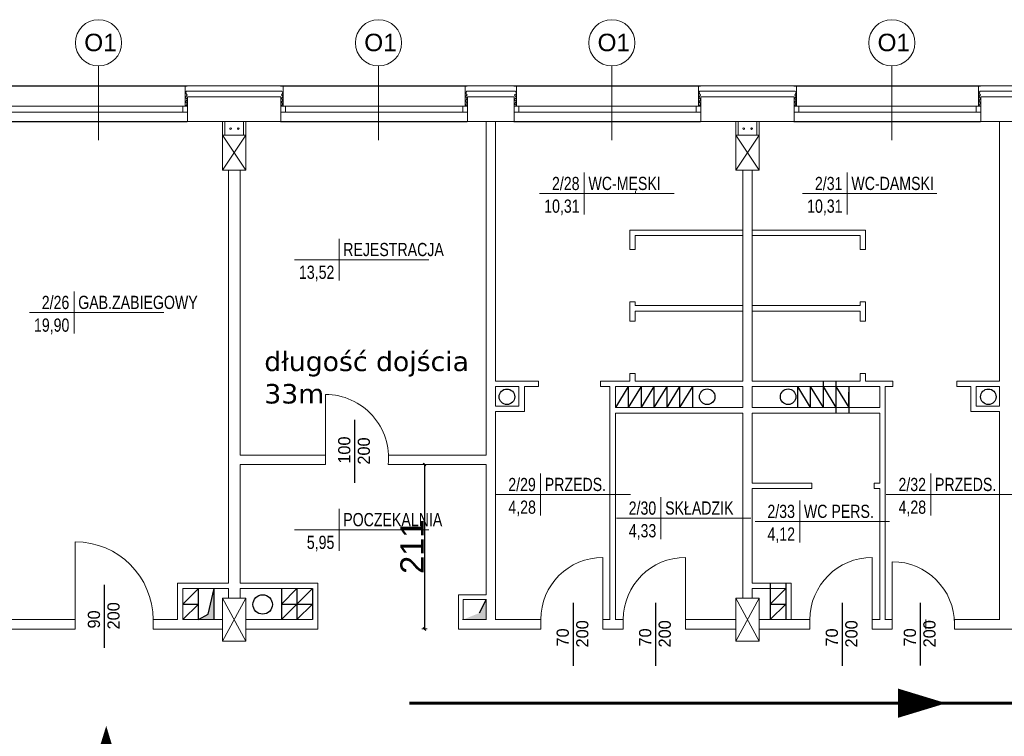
# Model space of a CAD drawing. Header units: millimetres. Extents: x 126553 to 403692, y -95821 to 38049.
# Tile 151 of 256: x 217348 to 218614, y 6814 to 7735. Entities that reach past the tile are written whole.
import ezdxf
from ezdxf.enums import TextEntityAlignment as Align

# ---------------------------------------------------------------- set-up
doc = ezdxf.new("R2010")
doc.units = ezdxf.units.MM
for name, color, linetype, lineweight in [('docieplenie', 6, 'Continuous', 18), ('docieplenie zew.', 6, 'Continuous', 18), ('ewakaucja', 3, 'Continuous', 50), ('OKNA', 7, 'Continuous', 13), ('opisy', 7, 'Continuous', 18), ('WYMIAR', 7, 'Continuous', 18), ('ŚCIANY CIENKIE', 7, 'Continuous', 18), ('ŚCIANY GRUBE', 7, 'Continuous', 20)]:
    doc.layers.add(name, color=color, linetype=linetype, lineweight=lineweight)
doc.layers.add('KOMINY', color=94, linetype='Continuous', plot=False)
doc.layers.add('WIDOK', color=7, linetype='Continuous')
doc.styles.add('Arial', font='arial.ttf')
doc.styles.add('STYLE1', font='txt', dxfattribs={"width": 0.8})
doc.linetypes.add('ZIGZAG', pattern='A,0.0001,-0.2,[131,LTYPESHP.SHX,S=0.2,R=0,X=-0.2,Y=0],-0.4,[131,LTYPESHP.SHX,S=0.2,R=180,X=0.2,Y=0],-0.2', length=0.8001)
doc.dimstyles.new('cm_cm 1_100', dxfattribs={"dimtxt": 30, "dimasz": 0.5, "dimexe": 5, "dimexo": 3, "dimgap": 1, "dimtad": 1, "dimdec": 1, "dimrnd": 1, "dimdsep": 46, "dimtxsty": 'Arial', "dimblk": 'B', "dimcen": 0, "dimdle": 5, "dimse1": 1, "dimse2": 1, "dimclrd": 256, "dimclre": 256, "dimclrt": 6, "dimadec": 4, "dimazin": 0, "dimtfac": 1, "dimtdec": 1, "dimtmove": 0, "dimatfit": 3, "dimldrblk": 'NONE', "dimfxl": 1, "dimarcsym": 0})

# ---------------------------------------------------------------- blocks, each defined once
blk = doc.blocks.new('METKA')
for p, q in [((0, 26.9), (0, -26.9)), ((-57.4, 0), (115.4, 0))]:
    blk.add_line(p, q)
at = {"layer": 'opisy', "style": 'STYLE1', "width": 0.8, "flags": 4}
for tag, p in [('NUMER', (-6.1, 4.5)), ('POWIERZCHNIA', (-6, -24.6))]:
    blk.add_attdef(tag, text='', height=17, dxfattribs=at).set_placement(p, align=Align.RIGHT)
for tag, p in [('NAZWA', (5.3, 4.6)), ('POSADZKA', (5.6, -24.7))]:
    blk.add_attdef(tag, p, '', height=17, dxfattribs=at)
blk = doc.blocks.new('B')
at = {"color": 2}
blk.add_line((-3.5, -3.5), (3.5, 3.5), dxfattribs=at)
at = {"color": 6}
blk.add_line((-2.5, 0), (2.5, 0), dxfattribs=at)
blk.add_line((0, -7), (0, 7))
blk = doc.blocks.new('*D3037')
at = {"layer": 'Defpoints', "color": 0, "lineweight": -3}
for p in [(217891.9, 7163.2), (217868.3, 6951.7), (217911.7, 6951.7)]:
    blk.add_point(p, dxfattribs=at)
at = {"layer": 'WYMIAR', "lineweight": -2}
blk.add_line((217868.3, 7162.7), (217868.3, 6952.2), dxfattribs=at)
at = {"layer": 'WYMIAR', "lineweight": -2, "xscale": 0.5, "yscale": 0.5, "zscale": 0.5}
for p, rotation in [((217868.3, 7163.2), 90), ((217868.3, 6951.7), 270)]:
    blk.add_blockref('B', p, dxfattribs=dict(at, rotation=rotation))
at = {"layer": 'WYMIAR', "color": 6, "lineweight": -3, "insert": (217852.2, 7057.4), "char_height": 30, "attachment_point": 5, "rotation": 90, "style": 'Arial'}
blk.add_mtext('211', dxfattribs=at)
blk = doc.blocks.new('_None')

msp = doc.modelspace()

# ---------------------------------------------------------------- hatches: boundary and pattern name
at = {"layer": 'KOMINY'}
for points in [[(217597.72515, 7003.67806), (217589.94983, 6970.95306), (217577.72515, 6963.67806), (217597.72515, 6963.67806)], [(217947.7397, 6989.67806), (217938.73759, 6972.21695), (217917.7397, 6963.67806), (217947.7397, 6963.67806)]]:
    msp.add_hatch(color=0, dxfattribs=at).paths.add_polyline_path(points)

# ---------------------------------------------------------------- linework, layer by layer
at = {"layer": 'docieplenie', "color": 0}
for p, q in [((217686.72515, 7649.67806), (217686.72515, 7623.67806)), ((218346.72515, 7649.67806), (218346.72515, 7623.67806)), ((217560.72515, 7623.67806), (217560.72515, 7635.67806)), ((217923.25615, 7638.25925), (217920.98702, 7635.99174)), ((217920.98702, 7635.99174), (217923.25615, 7633.20884)), ((217922.74518, 7642.63343), (217921.07375, 7640.03448)), ((217921.07375, 7640.03448), (217923.25615, 7638.25925)), ((217986.43757, 7634.90022), (217983.95169, 7631.85707)), ((217986.43757, 7639.95064), (217984.16843, 7637.68313)), ((217984.16843, 7637.68313), (217986.43757, 7634.90022)), ((217985.16587, 7642.63343), (217986.43757, 7639.95064)), ((218220.72515, 7623.67806), (218220.72515, 7635.67806)), ((218583.25615, 7638.25925), (218580.98702, 7635.99174)), ((218580.98702, 7635.99174), (218583.25615, 7633.20884)), ((218582.74518, 7642.63343), (218581.07375, 7640.03448)), ((218581.07375, 7640.03448), (218583.25615, 7638.25925)), ((217686.1871, 7625.94523), (217684.11461, 7623.91644)), ((217684.18805, 7628.70249), (217686.1871, 7625.94523)), ((217923.25615, 7633.20884), (217920.77028, 7630.16569)), ((217920.77028, 7630.16569), (217923.29665, 7627.6454)), ((217923.47055, 7627.59961), (217921.02136, 7625.20308)), ((217921.02136, 7625.20308), (217922.04183, 7623.92839)), ((217983.95169, 7631.85707), (217986.47807, 7629.33678)), ((217986.47807, 7629.33678), (217983.9762, 7626.57629)), ((217983.9762, 7626.57629), (217986.47807, 7624.59707)), ((217986.47807, 7624.59707), (217985.7483, 7624.0241)), ((218346.1871, 7625.94523), (218344.11461, 7623.91644)), ((218344.18805, 7628.70249), (218346.1871, 7625.94523)), ((218583.25615, 7633.20884), (218580.77028, 7630.16569)), ((218580.77028, 7630.16569), (218583.29665, 7627.6454)), ((218583.47055, 7627.59961), (218581.02136, 7625.20308)), ((218581.02136, 7625.20308), (218582.04183, 7623.92839))]:
    msp.add_line(p, q, dxfattribs=at)
at = {"layer": 'docieplenie', "color": 0, "linetype": 'ZIGZAG'}
for p, q in [((217563.20668, 7638.13288), (217560.95002, 7634.73395)), ((217560.95002, 7634.73395), (217563.37529, 7632.08446)), ((217562.1639, 7642.64971), (217560.98275, 7640.6493)), ((217560.98275, 7640.6493), (217563.20668, 7638.13288)), ((217562.1639, 7642.64971), (217684.89624, 7642.64971)), ((217686.24806, 7640.34599), (217684.18805, 7638.22315)), ((217684.18805, 7638.22315), (217686.31249, 7635.39269)), ((217686.31249, 7635.39269), (217684.18805, 7633.65578)), ((217684.89624, 7642.64971), (217686.24806, 7640.34599)), ((217922.74518, 7642.63343), (217985.16587, 7642.63343)), ((218223.20668, 7638.13288), (218220.95002, 7634.73395)), ((218220.95002, 7634.73395), (218223.37529, 7632.08446)), ((218222.1639, 7642.64971), (218220.98275, 7640.6493)), ((218220.98275, 7640.6493), (218223.20668, 7638.13288)), ((218222.1639, 7642.64971), (218344.89624, 7642.64971)), ((218346.24806, 7640.34599), (218344.18805, 7638.22315)), ((218344.18805, 7638.22315), (218346.31249, 7635.39269)), ((218346.31249, 7635.39269), (218344.18805, 7633.65578)), ((218344.89624, 7642.64971), (218346.24806, 7640.34599)), ((218582.74518, 7642.63343), (218645.16587, 7642.63343)), ((217563.37529, 7632.08446), (217561.08591, 7629.20857)), ((217561.08591, 7629.20857), (217563.44059, 7626.65937)), ((217563.44059, 7626.65937), (217561.21666, 7624.11025)), ((217684.18805, 7633.65578), (217686.24806, 7631.21135)), ((217686.24806, 7631.21135), (217684.18805, 7628.70249)), ((218223.37529, 7632.08446), (218221.08591, 7629.20857)), ((218221.08591, 7629.20857), (218223.44059, 7626.65937)), ((218223.44059, 7626.65937), (218221.21666, 7624.11025)), ((218344.18805, 7633.65578), (218346.24806, 7631.21135)), ((218346.24806, 7631.21135), (218344.18805, 7628.70249))]:
    msp.add_line(p, q, dxfattribs=at)
at = {"layer": 'docieplenie', "color": 0, "lineweight": 0}
for points in [[(217741.15071, 7173.17099), (217741.15071, 7253.17099)], [(217419.27084, 6963.67806), (217419.27084, 7063.67806)], [(218097.72515, 6963.67806), (218097.72515, 7043.67806)], [(218203.72515, 6963.67806), (218203.72515, 7043.67806)], [(218443.72515, 6963.62833), (218443.72515, 7043.62833)], [(218469.72515, 6958.14163), (218469.72515, 7038.14163)], [(218469.72515, 6958.14163), (218469.72515, 7038.14163)]]:
    msp.add_lwpolyline(points, dxfattribs=at)
at = {"layer": 'docieplenie', "color": 0, "lineweight": 30}
for points in [[(217778.80937, 7139.45049), (217778.80937, 7220.31844)], [(217456.9295, 6927.67715), (217456.9295, 7008.54509)], [(218059.68041, 6904.53112), (218059.68041, 6985.39906)], [(218165.68041, 6904.53112), (218165.68041, 6985.39906)], [(218405.68041, 6904.4814), (218405.68041, 6985.34934)], [(218506.0298, 6904.63763), (218506.0298, 6985.50557)]]:
    msp.add_lwpolyline(points, dxfattribs=at)
at = {"layer": 'docieplenie', "color": 0, "lineweight": 0}
for centre, radius, start, end in [((217740.45454, 7171.49029), 81.68367, 354.15441519, 89.51167739), ((217419.27084, 6963.67806), 100, 0, 90), ((218097.72515, 6963.67806), 80, 90, 180), ((218203.72515, 6963.67806), 80, 90, 180), ((218443.72515, 6963.62833), 80, 90, 180), ((218469.72515, 6958.14163), 80, 0, 90)]:
    msp.add_arc(centre, radius, start, end, dxfattribs=at)
at = {"layer": 'docieplenie zew.', "color": 0}
for p, q in [((217560.72515, 7623.67806), (217560.72515, 7649.67806)), ((217560.72515, 7635.67806), (217560.72515, 7649.67806)), ((217560.72515, 7649.67806), (217686.72515, 7649.67806)), ((217686.72515, 7649.67806), (217686.72515, 7623.67806)), ((217923.72515, 7649.67806), (217920.72515, 7649.67806)), ((217920.72515, 7649.67806), (217920.72515, 7623.67806)), ((217986.72515, 7649.67806), (217923.72515, 7649.67806)), ((217986.72515, 7635.67806), (217986.72515, 7649.67806)), ((218220.72515, 7623.67806), (218220.72515, 7649.67806)), ((218220.72515, 7635.67806), (218220.72515, 7649.67806)), ((218220.72515, 7649.67806), (218346.72515, 7649.67806)), ((218346.72515, 7649.67806), (218346.72515, 7623.67806)), ((218583.72515, 7649.67806), (218580.72515, 7649.67806)), ((218580.72515, 7649.67806), (218580.72515, 7623.67806)), ((218646.72515, 7649.67806), (218583.72515, 7649.67806)), ((217986.72515, 7623.67806), (217986.72515, 7635.67806)), ((217563.72515, 7623.67806), (217560.72515, 7623.67806)), ((217563.72515, 7623.67806), (217560.72515, 7623.67806)), ((217686.72515, 7623.67806), (217683.72515, 7623.67806)), ((217686.72515, 7623.67806), (217683.72515, 7623.67806)), ((217920.72515, 7623.67806), (217923.72515, 7623.67806)), ((217983.72515, 7623.67806), (217986.72515, 7623.67806)), ((218223.72515, 7623.67806), (218220.72515, 7623.67806)), ((218223.72515, 7623.67806), (218220.72515, 7623.67806)), ((218346.72515, 7623.67806), (218343.72515, 7623.67806)), ((218346.72515, 7623.67806), (218343.72515, 7623.67806)), ((218580.72515, 7623.67806), (218583.72515, 7623.67806))]:
    msp.add_line(p, q, dxfattribs=at)
at = {"layer": 'ewakaucja', "color": 3, "lineweight": 60}
for points in [[(218538.93629, 6856.32806, 0, 37.5, 0), (218477.23304, 6856.32806, 37.5, 37.5, 0)], [(217459.04602, 6827.16195, 0, 37.5, 0), (217458.79119, 6765.45923, 37.5, 37.5, 0)]]:
    msp.add_lwpolyline(points, format="xyseb", dxfattribs=at)
msp.add_lwpolyline([(217848.97469, 6856.32806), (219290.7048, 6856.32806)], dxfattribs=at)
at = {"layer": 'KOMINY', "color": 0}
for p, q in [((218380.72515, 7270.17806), (218380.72515, 7236.17806)), ((218397.22515, 7270.17806), (218397.22515, 7229.17806)), ((218130.22515, 7263.17806), (218113.72515, 7236.17806)), ((218130.22515, 7263.17806), (218130.22515, 7236.17806)), ((218146.72515, 7263.17806), (218130.22515, 7236.17806)), ((218146.72515, 7263.17806), (218146.72515, 7236.17806)), ((218163.22515, 7263.17806), (218146.72515, 7236.17806)), ((218163.22515, 7263.17806), (218163.22515, 7236.17806)), ((218179.72515, 7263.17806), (218163.22515, 7236.17806)), ((218196.22515, 7263.17806), (218179.72515, 7236.17806)), ((218179.72515, 7263.17806), (218179.72515, 7236.17806)), ((218196.22515, 7263.17806), (218196.22515, 7236.17806)), ((218212.72515, 7263.17806), (218196.22515, 7236.17806)), ((218212.72515, 7263.17806), (218212.72515, 7236.17806)), ((218347.72515, 7263.17806), (218364.22515, 7236.17806)), ((218347.72515, 7263.17806), (218347.72515, 7236.17806)), ((218364.22515, 7263.17806), (218380.72515, 7236.17806)), ((218364.22515, 7263.17806), (218364.22515, 7236.17806)), ((218380.72515, 7263.17806), (218397.22515, 7236.17806)), ((218397.22515, 7263.17806), (218413.72515, 7236.17806)), ((218413.72515, 7263.17806), (218413.72515, 7229.17806)), ((218413.72515, 7236.17806), (218413.72515, 7256.15272)), ((217577.72515, 7003.67806), (217557.72515, 6983.67806)), ((217577.72515, 6963.67806), (217577.72515, 7003.67806)), ((217589.94983, 6970.95306), (217597.72515, 7003.67806)), ((217597.72515, 6963.67806), (217597.72515, 7003.67806)), ((217684.22515, 7003.67806), (217684.22515, 6963.67806)), ((217704.22515, 7003.67806), (217684.22515, 6983.67806)), ((217724.22515, 7003.67806), (217704.22515, 6983.67806)), ((217704.22515, 7003.67806), (217704.22515, 6963.67806)), ((217724.22515, 7003.67806), (217724.22515, 6963.67806)), ((218312.72515, 7010.72778), (218312.72515, 6963.72778)), ((218312.72515, 6983.72778), (218332.72515, 7003.72778)), ((218332.72515, 7010.72778), (218332.72515, 6963.72778)), ((217947.7397, 6989.67806), (217938.73759, 6972.21695)), ((217557.72515, 6983.67806), (217577.72515, 6983.67806)), ((217577.72515, 6983.67806), (217557.72515, 6963.67806)), ((217684.22515, 6983.67806), (217724.22515, 6983.67806)), ((217704.22515, 6983.67806), (217684.22515, 6963.67806)), ((217724.22515, 6983.67806), (217704.22515, 6963.67806)), ((218312.72515, 6963.72778), (218332.72515, 6983.72778)), ((218312.72515, 6983.72778), (218332.72515, 6983.72778)), ((217577.72515, 6963.67806), (217589.94983, 6970.95306))]:
    msp.add_line(p, q, dxfattribs=at)
for centre, radius in [((217974.23611, 7250.07591), 10), ((218231.68795, 7250.15358), 10), ((218335.76234, 7250.15358), 10), ((218593.21418, 7250.07591), 10), ((217660.18695, 6983.20143), 12.5)]:
    msp.add_circle(centre, radius, dxfattribs=at)
at = {"layer": 'OKNA', "color": 0}
for p, q in [((217323.10015, 7623.67806), (217563.10015, 7623.67806)), ((217557.72515, 7615.67806), (217557.72515, 7623.67806)), ((217683.10015, 7623.67806), (217923.10015, 7623.67806)), ((217689.72515, 7615.67806), (217689.72515, 7623.67806)), ((217917.72515, 7615.67806), (217917.72515, 7623.67806)), ((217983.10015, 7623.67806), (218223.10015, 7623.67806)), ((217989.72515, 7615.67806), (217989.72515, 7623.67806)), ((218217.72515, 7615.67806), (218217.72515, 7623.67806)), ((218343.10015, 7623.67806), (218583.10015, 7623.67806)), ((218349.72515, 7615.67806), (218349.72515, 7623.67806)), ((218577.72515, 7615.67806), (218577.72515, 7623.67806)), ((217323.10015, 7615.67806), (217563.10015, 7615.67806)), ((217683.10015, 7615.67806), (217923.10015, 7615.67806)), ((217983.10015, 7615.67806), (218223.10015, 7615.67806)), ((218343.10015, 7615.67806), (218583.10015, 7615.67806))]:
    msp.add_line(p, q, dxfattribs=at)
at = {"layer": 'opisy', "color": 0}
for p, q in [((217449.10968, 7579.9966), (217449.10968, 7675.24052)), ((217809.10968, 7579.9966), (217809.10968, 7675.24052)), ((218109.10968, 7579.9966), (218109.10968, 7675.24052)), ((218469.10968, 7579.9966), (218469.10968, 7675.24052))]:
    msp.add_line(p, q, dxfattribs=at)
for centre in [(217449.10968, 7704.94077), (217809.10968, 7704.94077), (218109.10968, 7704.94077), (218469.10968, 7704.94077)]:
    msp.add_circle(centre, 29.70025, dxfattribs=at)
at = {"layer": 'WIDOK', "color": 0}
for p, q in [((217323.10015, 7649.67806), (217563.10015, 7649.67806)), ((217683.10015, 7649.67806), (217923.10015, 7649.67806)), ((217983.10015, 7649.67806), (218223.10015, 7649.67806)), ((218343.10015, 7649.67806), (218583.10015, 7649.67806)), ((217323.10015, 7603.67806), (217563.10015, 7603.67806)), ((217683.10015, 7603.67806), (217923.10015, 7603.67806)), ((217983.10015, 7603.67806), (218223.10015, 7603.67806)), ((218343.10015, 7603.67806), (218583.10015, 7603.67806))]:
    msp.add_line(p, q, dxfattribs=at)
at = {"layer": 'ŚCIANY CIENKIE', "color": 0}
for p, q in [((217638.72515, 7586.17806), (217608.72515, 7541.17806)), ((217608.72515, 7586.17806), (217638.72515, 7541.17806)), ((218298.72515, 7586.17806), (218268.72515, 7541.17806)), ((218268.72515, 7586.17806), (218298.72515, 7541.17806)), ((217638.72515, 6991.17806), (217608.72515, 6936.17806)), ((217638.72515, 6936.17806), (217608.72515, 6991.17806)), ((218268.72515, 6991.17806), (218298.72515, 6936.17806)), ((218268.72515, 6936.17806), (218298.72515, 6991.17806))]:
    msp.add_line(p, q, dxfattribs=at)
at = {"layer": 'ŚCIANY GRUBE', "color": 0}
for p, q in [((217563.72515, 7635.67806), (217563.72515, 7603.67806)), ((217683.72515, 7635.67806), (217563.72515, 7635.67806)), ((217683.72515, 7603.67806), (217683.72515, 7635.67806)), ((217923.72515, 7635.67806), (217923.72515, 7603.67806)), ((217983.72515, 7635.67806), (217923.72515, 7635.67806)), ((217983.72515, 7603.67806), (217983.72515, 7635.67806)), ((218223.72515, 7635.67806), (218223.72515, 7603.67806)), ((218343.72515, 7635.67806), (218223.72515, 7635.67806)), ((218343.72515, 7603.67806), (218343.72515, 7635.67806)), ((218583.72515, 7635.67806), (218583.72515, 7603.67806)), ((218643.72515, 7635.67806), (218583.72515, 7635.67806)), ((217563.72515, 7603.67806), (217683.72515, 7603.67806)), ((217608.7251, 7586.17802), (217608.7251, 7603.67802)), ((217611.7251, 7586.17802), (217611.7251, 7603.67802)), ((217635.7251, 7586.17802), (217635.7251, 7603.67802)), ((217638.7251, 7586.17802), (217638.7251, 7603.67802)), ((217923.72515, 7603.67806), (217983.72515, 7603.67806)), ((217947.72515, 7175.17099), (217947.72515, 7603.67806)), ((217959.72515, 7270.17806), (217959.72515, 7603.67806)), ((218223.72515, 7603.67806), (218343.72515, 7603.67806)), ((218268.72517, 7586.17808), (218268.72517, 7603.67808)), ((218271.72517, 7586.17808), (218271.72517, 7603.67808)), ((218295.72517, 7586.17808), (218295.72517, 7603.67808)), ((218298.72517, 7586.17808), (218298.72517, 7603.67808)), ((218583.72515, 7603.67806), (218643.72515, 7603.67806)), ((218607.72515, 7270.17806), (218607.72515, 7603.67806)), ((217608.72515, 7586.17806), (217638.72515, 7586.17806)), ((217608.72515, 7586.17806), (217608.72515, 7541.17806)), ((217638.72515, 7541.17806), (217638.72515, 7586.17806)), ((218268.72515, 7586.17806), (218298.72515, 7586.17806)), ((218268.72515, 7586.17806), (218268.72515, 7541.17806)), ((218298.72515, 7541.17806), (218298.72515, 7586.17806)), ((217608.72515, 7541.17806), (217638.72515, 7541.17806)), ((217616.22515, 7026.44303), (217616.22515, 7541.17806)), ((217631.22515, 7175.17099), (217631.22515, 7541.17806)), ((218268.72515, 7541.17806), (218298.72515, 7541.17806)), ((218277.72515, 7541.17806), (218277.72515, 7270.17806)), ((218289.72515, 7541.17806), (218289.72515, 7270.17806)), ((218132.22515, 7464.17806), (218277.72515, 7464.17806)), ((218132.22515, 7464.17806), (218132.22515, 7439.17806)), ((218139.22515, 7457.17806), (218277.72515, 7457.17806)), ((218139.22515, 7439.17806), (218139.22515, 7457.17806)), ((218435.22515, 7464.17806), (218289.72515, 7464.17806)), ((218428.22515, 7457.17806), (218289.72515, 7457.17806)), ((218428.22515, 7439.17806), (218428.22515, 7457.17806)), ((218435.22515, 7464.17806), (218435.22515, 7439.17806)), ((218132.22515, 7439.17806), (218139.22515, 7439.17806)), ((218435.22515, 7439.17806), (218428.22515, 7439.17806)), ((218132.22515, 7367.17806), (218132.22515, 7372.17806)), ((218132.22515, 7372.17806), (218132.22515, 7347.17806)), ((218139.22515, 7372.17806), (218132.22515, 7372.17806)), ((218139.22515, 7367.17806), (218139.22515, 7372.17806)), ((218428.22515, 7372.17806), (218435.22515, 7372.17806)), ((218428.22515, 7367.17806), (218428.22515, 7372.17806)), ((218435.22515, 7372.17806), (218435.22515, 7347.17806)), ((218435.22515, 7367.17806), (218435.22515, 7372.17806)), ((218139.22515, 7367.17806), (218277.72515, 7367.17806)), ((218139.22515, 7360.17806), (218277.72515, 7360.17806)), ((218139.22515, 7347.17806), (218139.22515, 7360.17806)), ((218428.22515, 7367.17806), (218289.72515, 7367.17806)), ((218428.22515, 7360.17806), (218289.72515, 7360.17806)), ((218428.22515, 7347.17806), (218428.22515, 7360.17806)), ((218132.22515, 7347.17806), (218139.22515, 7347.17806)), ((218435.22515, 7347.17806), (218428.22515, 7347.17806)), ((218132.22515, 7270.17806), (218132.22515, 7280.17806)), ((218132.22515, 7280.17806), (218139.22515, 7280.17806)), ((218139.22515, 7280.17806), (218139.22515, 7270.17806)), ((218428.22515, 7280.17806), (218428.22515, 7270.17806)), ((218435.22515, 7280.17806), (218428.22515, 7280.17806)), ((218435.22515, 7270.17806), (218435.22515, 7280.17806)), ((218012.22515, 7270.17806), (217959.72515, 7270.17806)), ((217959.72515, 7270.17806), (218014.72515, 7270.17806)), ((218014.72515, 7263.17806), (218014.72515, 7270.17806)), ((218094.72515, 7263.17806), (218094.72515, 7270.17806)), ((218094.72515, 7270.17806), (218132.22515, 7270.17806)), ((218097.22515, 7270.17806), (218132.22515, 7270.17806)), ((218139.22515, 7270.17806), (218277.72515, 7270.17806)), ((218428.22515, 7270.17806), (218289.72515, 7270.17806)), ((218470.22515, 7270.17806), (218435.22515, 7270.17806)), ((218470.22515, 7270.17806), (218435.22515, 7270.17806)), ((218470.22515, 7263.17806), (218470.22515, 7270.17806)), ((218552.72515, 7263.17806), (218552.72515, 7270.17806)), ((218607.72515, 7270.17806), (218552.72515, 7270.17806)), ((218555.22515, 7270.17806), (218607.72515, 7270.17806)), ((217959.72515, 7263.17806), (217989.72515, 7263.17806)), ((217959.72515, 7263.17806), (217989.72515, 7263.17806)), ((217959.72515, 7263.17806), (217989.72515, 7263.17806)), ((217959.72515, 7238.17806), (217959.72515, 7263.17806)), ((217989.72515, 7263.17806), (217987.22515, 7263.17806)), ((217989.72515, 7263.17806), (217989.72515, 7238.17806)), ((218014.72515, 7263.17806), (217996.72515, 7263.17806)), ((218014.72515, 7263.17806), (217996.72515, 7263.17806)), ((217996.72515, 7263.17806), (218001.72515, 7263.17806)), ((217996.72515, 7263.17806), (217996.72515, 7231.17806)), ((217996.72515, 7263.17806), (218012.22515, 7263.17806)), ((218094.72515, 7263.17806), (218106.72515, 7263.17806)), ((218106.72515, 6963.62833), (218106.72515, 7263.17806)), ((218113.72515, 7263.17806), (218277.72515, 7263.17806)), ((218113.72515, 7263.17806), (218130.22515, 7263.17806)), ((218113.72515, 7236.17806), (218113.72515, 7263.17806)), ((218277.72515, 7263.17806), (218277.72515, 7236.17806)), ((218453.72515, 7263.17806), (218289.72515, 7263.17806)), ((218289.72515, 7263.17806), (218289.72515, 7236.17806)), ((218453.72515, 7263.17806), (218437.22515, 7263.17806)), ((218453.72515, 7236.17806), (218453.72515, 7263.17806)), ((218460.72515, 6963.62833), (218460.72515, 7263.17806)), ((218470.22515, 7263.17806), (218460.72515, 7263.17806)), ((218552.72515, 7263.17806), (218570.72515, 7263.17806)), ((218552.72515, 7263.17806), (218570.72515, 7263.17806)), ((218570.72515, 7263.17806), (218555.22515, 7263.17806)), ((218570.72515, 7263.17806), (218565.72515, 7263.17806)), ((218570.72515, 7263.17806), (218570.72515, 7231.17806)), ((218607.72515, 7263.17806), (218577.72515, 7263.17806)), ((218577.72515, 7263.17806), (218580.22515, 7263.17806)), ((218607.72515, 7263.17806), (218577.72515, 7263.17806)), ((218577.72515, 7263.17806), (218577.72515, 7238.17806)), ((218607.72515, 7263.17806), (218577.72515, 7263.17806)), ((218607.72515, 7238.17806), (218607.72515, 7263.17806)), ((217989.72515, 7238.17806), (217959.72515, 7238.17806)), ((217959.72515, 7049.74727), (217959.72515, 7231.17806)), ((217996.72515, 7231.17806), (217959.72515, 7231.17806)), ((218113.72515, 7236.17806), (218277.72515, 7236.17806)), ((218113.72515, 6963.62833), (218113.72515, 7229.17806)), ((218113.72515, 7229.17806), (218277.72515, 7229.17806)), ((218277.72515, 7229.17806), (218277.72515, 6991.17806)), ((218453.72515, 7236.17806), (218289.72515, 7236.17806)), ((218453.72515, 7229.17806), (218289.72515, 7229.17806)), ((218289.72515, 7229.17806), (218289.72515, 7139.17806)), ((218453.72515, 7236.17806), (218413.72515, 7236.17806)), ((218453.72515, 7139.17806), (218453.72515, 7229.17806)), ((218570.72515, 7231.17806), (218607.72515, 7231.17806)), ((218577.72515, 7238.17806), (218607.72515, 7238.17806)), ((218607.72515, 7231.17806), (218607.72515, 6963.62833)), ((217631.22515, 7175.17099), (217741.15071, 7175.17099)), ((217741.15071, 7163.17099), (217741.15071, 7175.17099)), ((217741.15071, 7163.17099), (217741.15071, 7173.17099)), ((217822.05639, 7175.14534), (217947.72515, 7175.17099)), ((217631.22515, 7026.44303), (217631.22515, 7163.17099)), ((217631.22515, 7163.17099), (217741.15071, 7163.17099)), ((217821.71345, 7163.17099), (217947.72515, 7163.17099)), ((217947.72515, 7049.74727), (217947.72515, 7163.17099)), ((218366.35395, 7139.17806), (218289.72515, 7139.17806)), ((218289.72515, 7132.17806), (218289.72515, 7010.67806)), ((218366.35395, 7132.17806), (218289.72515, 7132.17806)), ((218366.35395, 7132.17806), (218366.35395, 7139.17806)), ((218453.72515, 7139.17806), (218446.35395, 7139.17806)), ((218446.35395, 7132.17806), (218446.35395, 7139.17806)), ((218453.72515, 7132.17806), (218446.35395, 7132.17806)), ((218453.72515, 6963.62833), (218453.72515, 7132.17806)), ((217947.72515, 7010.62833), (217947.72515, 7049.74727)), ((217959.72515, 7010.62833), (217959.72515, 7049.74727)), ((217616.22515, 7010.67806), (217616.22515, 7026.44303)), ((217631.22515, 7010.62833), (217631.22515, 7026.44303)), ((217550.72515, 6963.67806), (217550.72515, 7010.67806)), ((217550.72515, 7010.67806), (217616.22515, 7010.67806)), ((217557.72515, 6963.67806), (217557.72515, 7003.67806)), ((217557.72515, 7003.67806), (217616.22515, 7003.67806)), ((217616.22515, 6991.17806), (217616.22515, 7003.67806)), ((217631.22515, 7010.67806), (217731.22515, 7010.67806)), ((217631.22515, 7003.67806), (217724.22515, 7003.67806)), ((217631.22515, 6991.17806), (217631.22515, 7003.62833)), ((217724.22515, 7003.67806), (217724.22515, 6963.67806)), ((217731.22515, 7010.67806), (217731.22515, 6951.67806)), ((217947.72515, 7010.62833), (217947.72515, 6995.67806)), ((217959.72515, 7010.62833), (217959.72515, 6963.62833)), ((218289.72515, 7010.72778), (218339.72515, 7010.72778)), ((218289.72515, 7003.72778), (218332.72515, 7003.72778)), ((218289.72515, 7003.67806), (218289.72515, 6991.17806)), ((218332.72515, 7003.72778), (218312.72515, 7003.72778)), ((218332.72515, 6963.72778), (218332.72515, 7003.72778)), ((218339.72515, 7010.72778), (218339.72515, 6963.72778)), ((217608.72515, 6991.17806), (217608.72515, 6936.17806)), ((217608.72515, 6991.17806), (217638.72515, 6991.17806)), ((217638.72515, 6936.17806), (217638.72515, 6991.17806)), ((217911.7397, 6995.67806), (217947.7397, 6995.67806)), ((217911.7397, 6951.67806), (217911.7397, 6995.67806)), ((217917.7397, 6989.67806), (217947.7397, 6989.67806)), ((217917.7397, 6963.67806), (217917.7397, 6989.67806)), ((217947.72515, 6989.67806), (217921.72515, 6989.67806)), ((217947.72515, 6963.62833), (217947.72515, 6989.62833)), ((218268.72515, 6991.17806), (218298.72515, 6991.17806)), ((218268.72515, 6936.17806), (218268.72515, 6991.17806)), ((218298.72515, 6991.17806), (218268.72515, 6991.17806)), ((218298.72515, 6991.17806), (218298.72515, 6936.17806)), ((217326.72515, 6963.67806), (217419.27084, 6963.67806)), ((217419.27084, 6963.67806), (217419.27084, 6951.67806)), ((217419.27084, 6951.39769), (217419.27084, 6963.39769)), ((217519.27084, 6963.67806), (217550.72515, 6963.67806)), ((217519.27084, 6963.39769), (217519.27084, 6951.39769)), ((217557.72515, 6963.67806), (217608.72515, 6963.67806)), ((217720.72515, 6963.67806), (217638.72515, 6963.67806)), ((217720.72515, 6963.67806), (217724.22515, 6963.67806)), ((217917.2397, 6963.67806), (217947.2397, 6963.67806)), ((217917.7397, 6963.67806), (217919.72515, 6963.67806)), ((217947.72515, 6963.67806), (217921.72515, 6963.67806)), ((217947.2397, 6963.67806), (217947.7397, 6963.67806)), ((217959.72515, 6963.67806), (218017.72515, 6963.67806)), ((218017.72515, 6963.67806), (218017.72515, 6951.67806)), ((218097.72515, 6963.67806), (218097.72515, 6951.67806)), ((218097.72515, 6963.67806), (218106.72515, 6963.67806)), ((218097.72515, 6963.67806), (218097.72515, 6951.67806)), ((218097.72515, 6963.62833), (218097.72515, 6951.62833)), ((218113.72515, 6963.67806), (218123.72515, 6963.67806)), ((218123.72515, 6951.67806), (218123.72515, 6963.67806)), ((218203.72515, 6963.67806), (218203.72515, 6951.67806)), ((218203.72515, 6963.67806), (218268.72515, 6963.67806)), ((218203.72515, 6963.62833), (218203.72515, 6951.62833)), ((218203.72515, 6963.62833), (218203.72515, 6951.62833)), ((218363.72515, 6963.72778), (218298.72515, 6963.72778)), ((218363.72515, 6951.67806), (218363.72515, 6963.72778)), ((218363.72515, 6963.62833), (218363.72515, 6951.62833)), ((218363.72515, 6963.62833), (218363.72515, 6951.62833)), ((218443.72515, 6963.67833), (218443.72515, 6951.67833)), ((218443.72515, 6951.67806), (218443.72515, 6963.67806)), ((218453.72515, 6963.67806), (218443.72515, 6963.67806)), ((218443.72515, 6963.57861), (218443.72515, 6951.57861)), ((218469.72515, 6963.67806), (218460.72515, 6963.67806)), ((218469.72515, 6963.67833), (218469.72515, 6951.67833)), ((218469.72515, 6963.67806), (218469.72515, 6951.67806)), ((218512.72515, 6963.67833), (218512.72515, 6951.67833)), ((218549.72515, 6963.67806), (218549.72515, 6951.67806)), ((218607.72515, 6963.67806), (218549.72515, 6963.67806)), ((217243.48685, 6951.67806), (217419.27084, 6951.67806)), ((217419.27084, 6951.39765), (217419.27084, 6961.39765)), ((217519.27084, 6951.67806), (217550.72515, 6951.67806)), ((217550.72515, 6951.67806), (217608.72515, 6951.67806)), ((217720.72515, 6951.67806), (217638.72515, 6951.67806)), ((217720.72515, 6951.67806), (217731.22515, 6951.67806)), ((217911.7397, 6951.67806), (218017.72515, 6951.67806)), ((218097.72515, 6951.67806), (218123.72515, 6951.67806)), ((218203.72515, 6951.67806), (218268.72515, 6951.67806)), ((218298.72515, 6951.67806), (218363.72515, 6951.67806)), ((218469.72515, 6951.67806), (218443.72515, 6951.67806)), ((218469.72515, 6952.14163), (218469.72515, 6958.14163)), ((218469.72515, 6958.14163), (218469.72515, 6952.14163)), ((218469.72515, 6952.14163), (218469.72515, 6958.14163)), ((218469.72515, 6958.14163), (218469.72515, 6952.14163)), ((218512.72515, 6951.67833), (218512.72515, 6958.67833)), ((218512.72515, 6951.67833), (218512.72515, 6958.19136)), ((218512.72515, 6958.14163), (218512.72515, 6951.67833)), ((218928.72515, 6951.67806), (218549.72515, 6951.67806)), ((217608.72515, 6936.17806), (217638.72515, 6936.17806)), ((218298.72515, 6936.17806), (218268.72515, 6936.17806))]:
    msp.add_line(p, q, dxfattribs=at)
for centre in [(217618.81077, 7594.62397), (217628.81077, 7594.62397), (218278.81084, 7594.62403), (218288.81084, 7594.62403)]:
    msp.add_circle(centre, 1.06853, dxfattribs=at)

# ---------------------------------------------------------------- block references
at = {"layer": 'opisy', "color": 0}
ref = msp.add_blockref('METKA', (218073.70535, 7511.20405), dxfattribs=at)
ref.add_attrib('NAZWA', 'WC-MĘSKI', (218079.04659, 7515.76304), dxfattribs={"height": 17, "style": 'STYLE1', "width": 0.8, "flags": 4})
ref.add_attrib('NUMER', '2/28', dxfattribs={"height": 17, "style": 'STYLE1', "width": 0.8, "flags": 4}).set_placement((218067.56289, 7515.67148), align=Align.RIGHT)
ref.add_attrib('POWIERZCHNIA', '10,31', dxfattribs={"height": 17, "style": 'STYLE1', "width": 0.8, "flags": 4}).set_placement((218067.66434, 7486.56628), align=Align.RIGHT)
ref = msp.add_blockref('METKA', (218411.76226, 7511.20405), dxfattribs=at)
ref.add_attrib('NAZWA', 'WC-DAMSKI', (218417.10351, 7515.76304), dxfattribs={"height": 17, "style": 'STYLE1', "width": 0.8, "flags": 4})
ref.add_attrib('NUMER', '2/31', dxfattribs={"height": 17, "style": 'STYLE1', "width": 0.8, "flags": 4}).set_placement((218405.6198, 7515.67148), align=Align.RIGHT)
ref.add_attrib('POWIERZCHNIA', '10,31', dxfattribs={"height": 17, "style": 'STYLE1', "width": 0.8, "flags": 4}).set_placement((218405.72125, 7486.56628), align=Align.RIGHT)
ref = msp.add_blockref('METKA', (217758.39832, 7426.25417), dxfattribs=at)
ref.add_attrib('NAZWA', 'REJESTRACJA', (217763.73957, 7430.81316), dxfattribs={"height": 17, "style": 'STYLE1', "width": 0.8, "flags": 4})
ref.add_attrib('POWIERZCHNIA', '13,52', dxfattribs={"height": 17, "style": 'STYLE1', "width": 0.8, "flags": 4}).set_placement((217752.35731, 7401.6164), align=Align.RIGHT)
ref = msp.add_blockref('METKA', (217417.68892, 7358.32918), dxfattribs=at)
ref.add_attrib('NAZWA', 'GAB.ZABIEGOWY', (217423.03017, 7362.88817), dxfattribs={"height": 17, "style": 'STYLE1', "width": 0.8, "flags": 4})
ref.add_attrib('NUMER', '2/26', dxfattribs={"height": 17, "style": 'STYLE1', "width": 0.8, "flags": 4}).set_placement((217411.54646, 7362.79661), align=Align.RIGHT)
ref.add_attrib('POWIERZCHNIA', '19,90', dxfattribs={"height": 17, "style": 'STYLE1', "width": 0.8, "flags": 4}).set_placement((217411.64791, 7333.69141), align=Align.RIGHT)
ref = msp.add_blockref('METKA', (218017.52311, 7124.39256), dxfattribs=at)
ref.add_attrib('NAZWA', 'PRZEDS.', (218022.86436, 7128.95155), dxfattribs={"height": 17, "style": 'STYLE1', "width": 0.8, "flags": 4})
ref.add_attrib('NUMER', '2/29', dxfattribs={"height": 17, "style": 'STYLE1', "width": 0.8, "flags": 4}).set_placement((218011.38065, 7128.85999), align=Align.RIGHT)
ref.add_attrib('POWIERZCHNIA', '4,28', dxfattribs={"height": 17, "style": 'STYLE1', "width": 0.8, "flags": 4}).set_placement((218011.4821, 7099.75479), align=Align.RIGHT)
ref = msp.add_blockref('METKA', (218519.22009, 7124.39256), dxfattribs=at)
ref.add_attrib('NAZWA', 'PRZEDS.', (218524.56134, 7128.95155), dxfattribs={"height": 17, "style": 'STYLE1', "width": 0.8, "flags": 4})
ref.add_attrib('NUMER', '2/32', dxfattribs={"height": 17, "style": 'STYLE1', "width": 0.8, "flags": 4}).set_placement((218513.07764, 7128.85999), align=Align.RIGHT)
ref.add_attrib('POWIERZCHNIA', '4,28', dxfattribs={"height": 17, "style": 'STYLE1', "width": 0.8, "flags": 4}).set_placement((218513.17908, 7099.75479), align=Align.RIGHT)
ref = msp.add_blockref('METKA', (218172.294, 7094.0715), dxfattribs=at)
ref.add_attrib('NAZWA', 'SKŁADZIK', (218177.63525, 7098.63049), dxfattribs={"height": 17, "style": 'STYLE1', "width": 0.8, "flags": 4})
ref.add_attrib('NUMER', '2/30', dxfattribs={"height": 17, "style": 'STYLE1', "width": 0.8, "flags": 4}).set_placement((218166.15155, 7098.53893), align=Align.RIGHT)
ref.add_attrib('POWIERZCHNIA', '4,33', dxfattribs={"height": 17, "style": 'STYLE1', "width": 0.8, "flags": 4}).set_placement((218166.25299, 7069.43373), align=Align.RIGHT)
ref = msp.add_blockref('METKA', (218350.69054, 7089.84699), dxfattribs=at)
ref.add_attrib('NAZWA', 'WC PERS.', (218356.03178, 7094.40599), dxfattribs={"height": 17, "style": 'STYLE1', "width": 0.8, "flags": 4})
ref.add_attrib('NUMER', '2/33', dxfattribs={"height": 17, "style": 'STYLE1', "width": 0.8, "flags": 4}).set_placement((218344.54808, 7094.31442), align=Align.RIGHT)
ref.add_attrib('POWIERZCHNIA', '4,12', dxfattribs={"height": 17, "style": 'STYLE1', "width": 0.8, "flags": 4}).set_placement((218344.64953, 7065.20922), align=Align.RIGHT)
ref = msp.add_blockref('METKA', (217758.39832, 7079.16843), dxfattribs=at)
ref.add_attrib('NAZWA', 'POCZEKALNIA', (217763.73957, 7083.72743), dxfattribs={"height": 17, "style": 'STYLE1', "width": 0.8, "flags": 4})
ref.add_attrib('POWIERZCHNIA', '5,95', dxfattribs={"height": 17, "style": 'STYLE1', "width": 0.8, "flags": 4}).set_placement((217752.35731, 7054.53067), align=Align.RIGHT)

# ---------------------------------------------------------------- texts
at = {"layer": 'opisy', "color": 0, "char_height": 22.4, "width": 15.9, "attachment_point": 1}
for insert in [(217430.747, 7716.58924), (217790.747, 7716.58924), (218090.747, 7716.58924), (218450.747, 7716.58924)]:
    msp.add_mtext('{\\fArial|b0|i0|c238|p34;O1}', dxfattribs=dict(at, insert=insert))
at = {"layer": 'opisy', "color": 1, "true_color": 0xff0000, "insert": (217662.27694, 7308.15023), "char_height": 25, "width": 670.8506442, "attachment_point": 1}
msp.add_mtext('{\\fVerdana|b0|i0|c238|p34;długość dojścia \\P33m}', dxfattribs=at)
at = {"layer": 'opisy', "color": 0, "char_height": 15.68, "width": 11.13, "attachment_point": 1, "rotation": 90}
for s, insert in [('100', (217757.22644, 7164.07851)), ('200', (217782.36943, 7162.89063)), ('200', (217460.48956, 6951.11728)), ('90', (217435.34657, 6952.30516)), ('200', (218063.24046, 6927.97126)), ('200', (218169.24046, 6927.97126)), ('200', (218409.24046, 6927.92154)), ('200', (218509.58986, 6928.07776))]:
    msp.add_mtext(s, dxfattribs=dict(at, insert=insert))
at = {"layer": 'opisy', "color": 7, "char_height": 15.68, "width": 11.13, "attachment_point": 1, "rotation": 90}
for insert in [(218038.09747, 6929.15914), (218144.09747, 6929.15914), (218384.09747, 6929.10942), (218484.44687, 6929.26564)]:
    msp.add_mtext('70', dxfattribs=dict(at, insert=insert))

# ---------------------------------------------------------------- dimensions: what is measured, and where the dimension line sits
at = {"layer": 'WYMIAR', "color": 6, "lineweight": -3}
dim = msp.add_linear_dim(base=(217868.27035, 6951.67806), p1=(217891.94597, 7163.17099), p2=(217911.7397, 6951.67806), angle=90, dimstyle='cm_cm 1_100', dxfattribs=at)
dim.commit()
dim.dimension.update_dxf_attribs({"geometry": '*D3037', "text_midpoint": (217852.20896, 7057.42452)})

doc.saveas('drawing.dxf')
